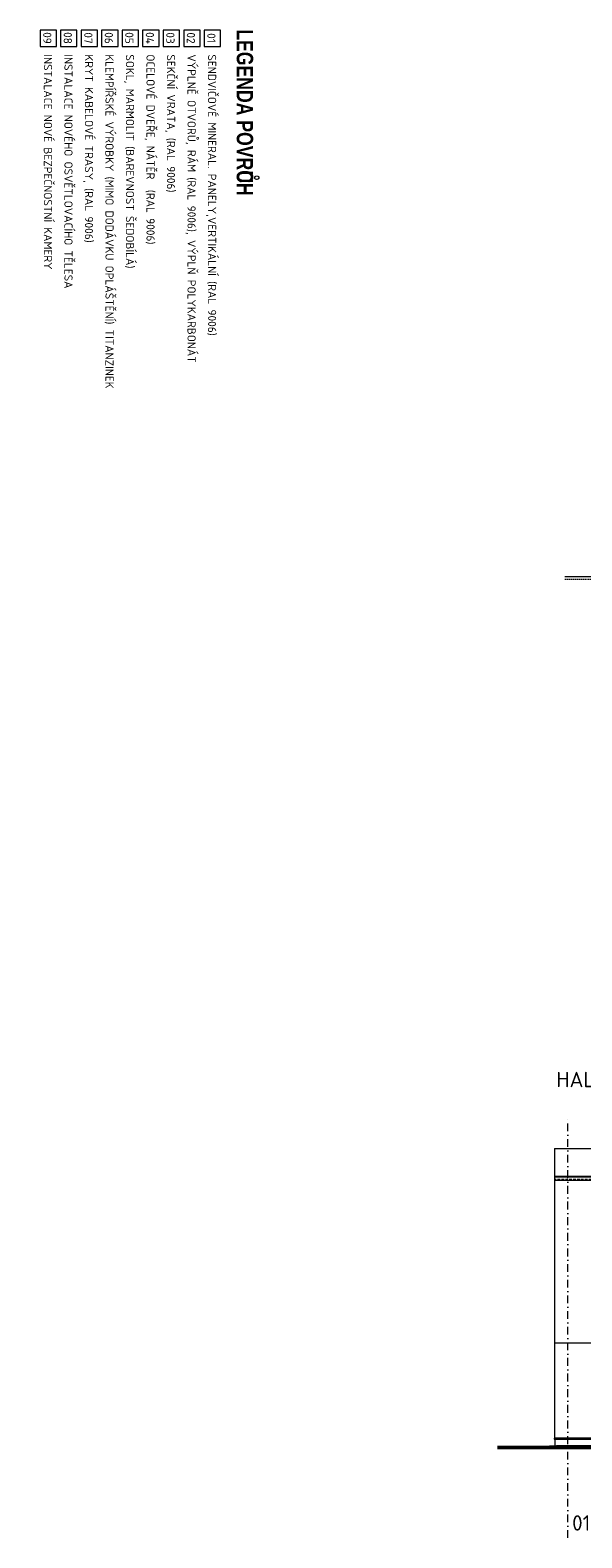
# Model space of a CAD drawing. Header units: millimetres. Extents: x -385852 to 693036, y -525006 to 444206.
# Tile 9 of 156: x -26209 to 678, y -91550 to -18079. Entities that reach past the tile are written whole.
import ezdxf

# ---------------------------------------------------------------- set-up
doc = ezdxf.new("R2010")
doc.units = ezdxf.units.MM
for name, pattern in [('CENTERX2', [101.6, 63.5, -12.7, 12.7, -12.7]), ('DASHDOT', [25.4, 12.7, -6.35, 0, -6.35]), ('HIDDEN', [9.525, 6.35, -3.175]), ('ČÁRKOVANÁ', [19.05, 12.7, -6.35])]:
    doc.linetypes.add(name, pattern=pattern)
for name, color, linetype, lineweight in [('A99_N_kce-pohl', 7, 'Continuous', 9), ('A99_N_leg-text', 7, 'Continuous', 9), ('A99_N_osy', 7, 'CENTERX2', 9), ('a99_N_popis', 7, 'Continuous', 9), ('A99_N_txt-popis-200', 240, 'Continuous', 5), ('A99_S_kce-rez-sil', 7, 'Continuous', 15)]:
    doc.layers.add(name, color=color, linetype=linetype, lineweight=lineweight)
doc.styles.add('ad_popis 100', font='isocpeur.ttf', dxfattribs={"height": 200})
doc.styles.add('Impact', font='impact.ttf', dxfattribs={"height": 4})
doc.styles.add('ISOCPEUR_2', font='isocpeur.ttf', dxfattribs={"height": 2})

# ---------------------------------------------------------------- blocks, each defined once
blk = doc.blocks.new('Popis materiálu - pohled - bublina-674985-Legenda materiálů - pohled')
at = {"layer": 'a99_N_popis'}
for p, q in [((1974.95, 3555.47), (1970.95, 3555.47)), ((1970.95, 3555.47), (1970.95, 3551.47)), ((1974.95, 3551.47), (1974.95, 3555.47)), ((1970.95, 3551.47), (1974.95, 3551.47))]:
    blk.add_line(p, q, dxfattribs=at)

msp = doc.modelspace()

# ---------------------------------------------------------------- linework, layer by layer
at = {"layer": 'A99_N_kce-pohl', "color": 1, "lineweight": 9}
msp.add_line((-650, -72570), (-650, -86695), dxfattribs=at)
at = {"layer": 'A99_N_kce-pohl', "lineweight": 5, "ltscale": 2}
msp.add_line((29925, -86695), (-575, -86695), dxfattribs=at)
at = {"layer": 'A99_N_kce-pohl', "color": 252, "lineweight": 50}
msp.add_line((151570, -87155), (-3425, -87155), dxfattribs=at)
at = {"layer": 'A99_N_kce-pohl', "color": 1, "lineweight": 9}
for points in [[(-650, -72570), (138875, -72570)], [(138875, -82070), (-650, -82070)], [(-565, -86695), (-667.5, -86695), (-667.5, -86745), (-632.5, -86745), (-632.5, -87155)]]:
    msp.add_lwpolyline(points, dxfattribs=at)
at = {"layer": 'A99_N_kce-pohl', "color": 1, "linetype": 'Continuous', "lineweight": 9}
msp.add_lwpolyline([(138875, -73945), (-650, -73945)], dxfattribs=at)
at = {"layer": 'A99_N_kce-pohl', "color": 1, "linetype": 'Continuous', "lineweight": 5}
for points in [[(138875, -73970), (-650, -73970)], [(138875, -74135), (-650, -74135)]]:
    msp.add_lwpolyline(points, dxfattribs=at)
at = {"layer": 'A99_N_kce-pohl', "color": 1, "linetype": 'ČÁRKOVANÁ', "lineweight": 0, "ltscale": 10}
msp.add_lwpolyline([(138875, -74085), (-650, -74085)], dxfattribs=at)
at = {"layer": 'A99_N_kce-pohl', "lineweight": 5, "ltscale": 2}
for points in [[(-575, -86695), (29925, -86695)], [(-632.5, -86745), (29925, -86745)]]:
    msp.add_lwpolyline(points, dxfattribs=at)
at = {"layer": 'A99_N_kce-pohl', "color": 252, "lineweight": 5, "ltscale": 2}
msp.add_lwpolyline([(-550, -87070), (-2260, -87155)], dxfattribs=at)
at = {"layer": 'A99_N_kce-pohl', "color": 7, "lineweight": 5, "ltscale": 2}
msp.add_lwpolyline([(151570, -87070), (-550, -87070)], dxfattribs=at)
at = {"layer": 'A99_S_kce-rez-sil', "color": 7, "linetype": 'HIDDEN', "lineweight": 5, "ltscale": 10}
msp.add_line((-150, -44835), (151100, -44835), dxfattribs=at)
at = {"layer": 'A99_S_kce-rez-sil', "linetype": 'Continuous'}
msp.add_lwpolyline([(3945, -44715), (-150, -44715)], dxfattribs=at)

# ---------------------------------------------------------------- block references
at = {"layer": 'A99_N_leg-text', "xscale": 200, "yscale": 200, "zscale": 200, "rotation": 270}
for p in [(-736021.1092, 376111.5801), (-735021.1092, 376111.5801), (-734021.1092, 376111.5801), (-733021.1092, 376111.5801), (-732021.1092, 376111.5801), (-731021.1092, 376111.5801), (-730021.1092, 376111.5801), (-729021.1092, 376111.5801), (-728021.1092, 376111.5801)]:
    msp.add_blockref('Popis materiálu - pohled - bublina-674985-Legenda materiálů - pohled', p, dxfattribs=at)

# ---------------------------------------------------------------- texts
at = {"layer": 'A99_N_leg-text', "char_height": 400, "attachment_point": 2, "rotation": 270, "line_spacing_factor": 1.149209, "style": 'ISOCPEUR_2'}
for s, insert, width in [('09', (-25174.7842, -18461.0929), 717.082734), ('08', (-24174.7842, -18461.0929), 717.082734), ('07', (-23174.7842, -18461.0929), 717.082734), ('06', (-22174.7842, -18461.0929), 717.082734), ('05', (-21174.7842, -18461.0929), 717.082734), ('04', (-20174.7842, -18461.0929), 717.082734), ('03', (-19174.7842, -18461.0929), 669.277219), ('02', (-18174.7842, -18461.0929), 669.277219), ('01', (-17174.7842, -18461.0929), 573.666187)]:
    msp.add_mtext(s, dxfattribs=dict(at, insert=insert, width=width))
at = {"layer": 'A99_N_leg-text', "attachment_point": 1, "rotation": 270}
for s, insert, char_height, width, style in [('LEGENDA POVRCH', (-15341.7978, -18038.3202), 800, 8337.55, 'Impact'), ('INSTALACE NOVÉ BEZPEČNOSTNÍ KAMERY', (-25142.2092, -19259.5851), 400, 10195.992729, 'ISOCPEUR_2'), ('INSTALACE NOVÉHO OSVĚTLOVACÍHO TĚLESA', (-24142.2092, -19259.5851), 400, 12823.126234, 'ISOCPEUR_2'), ('KRYT KABELOVÉ TRASY, (RAL 9006)', (-23142.2092, -19259.5851), 400, 12823.126234, 'ISOCPEUR_2'), ('KLEMPÍŘSKÉ VÝROBKY (MIMO DODÁVKU OPLÁŠTĚNÍ) TITANZINEK', (-22142.2092, -19259.5851), 400, 16160.414923, 'ISOCPEUR_2'), ('SOKL, MARMOLIT (BAREVNOST ŠEDOBÍLÁ)', (-21142.2092, -19259.5851), 400, 11703.321566, 'ISOCPEUR_2'), ('OCELOVÉ DVEŘE, NÁTĚR  (RAL 9006)', (-20142.2092, -19259.5851), 400, 9228.80051, 'ISOCPEUR_2'), ('SEKČNÍ VRATA, (RAL 9006)', (-19142.2092, -19259.5851), 400, 6914.548105, 'ISOCPEUR_2'), ('VÝPLNĚ OTVORŮ, RÁM (RAL 9006), VÝPLŇ POLYKARBONÁT', (-18142.2092, -19259.5851), 400, 14732.32238, 'ISOCPEUR_2'), ('SENDVIČOVÉ MINERAL. PANELY,VERTIKÁLNÍ (RAL 9006)', (-17142.2092, -19259.5851), 400, 13673.745988, 'ISOCPEUR_2'), ('\\fImpact|b0|i0|c238|p34|;Ů', (-15341.7978, -24917.4868), 800, 673.4175, 'Impact')]:
    msp.add_mtext(s, dxfattribs=dict(at, insert=insert, char_height=char_height, width=width, style=style))
at = {"layer": 'A99_N_osy', "lineweight": 0, "insert": (202.5, -90450), "char_height": 750, "attachment_point": 1, "style": 'ad_popis 100', "bg_fill": 3, "box_fill_scale": 1, "bg_fill_color": 256, "bg_fill_transparency": 0}
msp.add_mtext_dynamic_manual_height_columns('01', width=832.5, gutter_width=1000, heights=[0], dxfattribs=at)
at = {"layer": 'A99_N_txt-popis-200', "lineweight": 9, "ltscale": 5, "style": 'ad_popis 100'}
msp.add_text('HALA  A', height=750, dxfattribs=at).set_placement((-570, -69590))

# ---------------------------------------------------------------- next in the draw order: linework, layer by layer
at = {"layer": 'A99_N_osy', "linetype": 'DASHDOT', "lineweight": 9, "ltscale": 30}
msp.add_lwpolyline([(0, -91550), (0, -71085)], dxfattribs=at)

doc.saveas('drawing.dxf')
